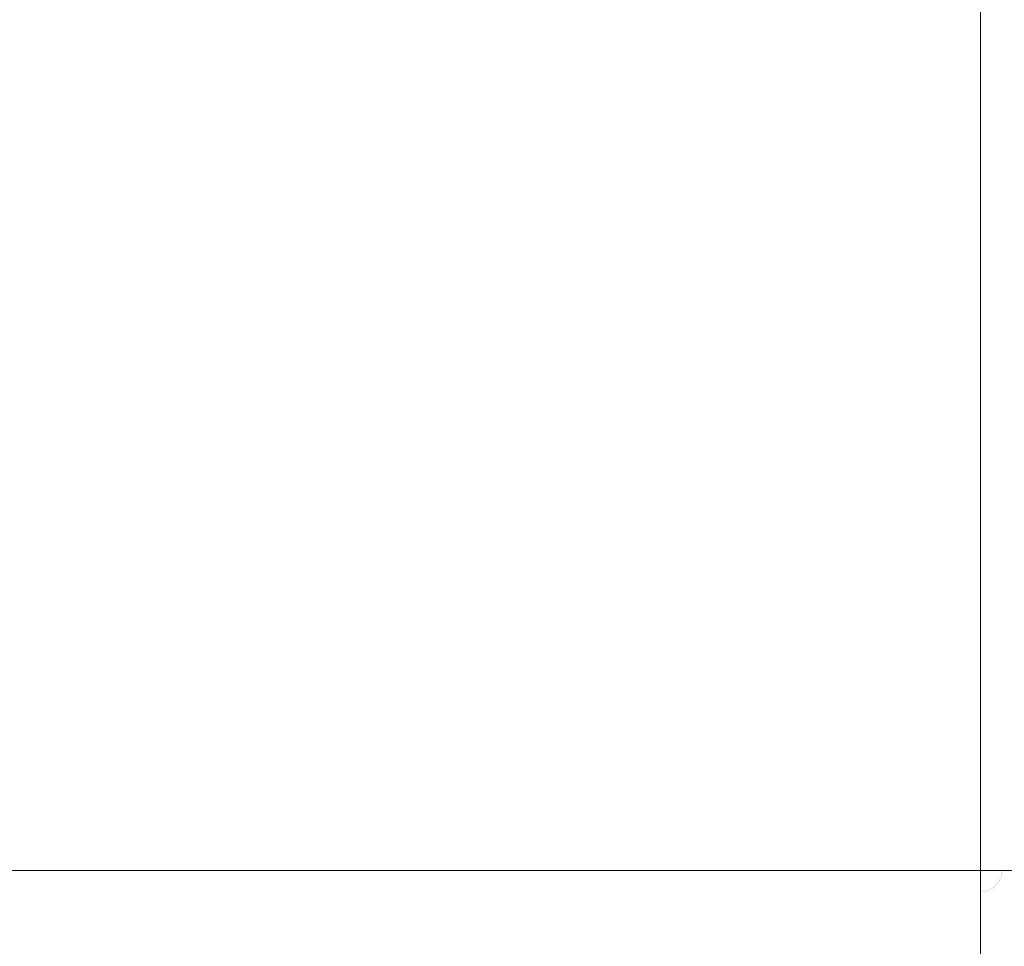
# Model space of a CAD drawing. Header units: centimetres. Extents: x -25.9 to 27.4, y -28.2 to -26.4.
# Tile 166 of 199: x 27.094 to 27.276, y -28.074 to -27.902. Entities that reach past the tile are written whole.
import ezdxf

# ---------------------------------------------------------------- set-up
doc = ezdxf.new("R2010")
doc.units = ezdxf.units.CM
doc.header["$LTSCALE"] = 2.54
doc.layers.add('Lucido design-1', color=7, linetype='Continuous')

# ---------------------------------------------------------------- blocks, each defined once
blk = doc.blocks.new('Gruppo-4-1')
at = {"color": 7, "linetype": 'Continuous', "lineweight": 9}
blk.add_3dface([(-25.82856, -26.46, 540.52003), (-25.82856, -28.06, 540.52003), (27.27144, -28.06, 540.52003), (27.27144, -26.46, 540.52003)], dxfattribs=at)
for points, invisible_edges in [([(27.27144, -26.46, 539.72003), (27.27144, -28.06, 539.72003), (9.5486, -27.77481, 539.72003), (9.55335, -27.76261, 539.72003)], 10), ([(27.27341, -28.06, 540.51999), (27.27341, -26.46, 540.51999), (27.27144, -26.46, 540.52003), (27.27144, -28.06, 540.52003)], 1), ([(27.27341, -26.46, 539.72005), (27.27341, -28.06, 539.72005), (27.27144, -28.06, 539.72003), (27.27144, -26.46, 539.72003)], 1), ([(27.27535, -26.46, 540.51996), (27.27341, -26.46, 540.51999), (27.27341, -28.06, 540.51999), (27.27535, -28.06, 540.51996)], 10), ([(27.2774, -26.46, 539.72021), (27.2774, -28.06, 539.72021), (27.27341, -28.06, 539.72005), (27.27341, -26.46, 539.72005)], 5), ([(27.27535, -28.06, 540.51996), (27.2774, -28.06, 540.51983), (27.2774, -26.46, 540.51983), (27.27535, -26.46, 540.51996)], 10), ([(9.54333, -27.78679, 539.72003), (9.5486, -27.77481, 539.72003), (27.27144, -28.06, 539.72003)], 10), ([(27.27144, -28.06, 539.72003), (9.53754, -27.79852, 539.72003), (9.54333, -27.78679, 539.72003)], 9), ([(9.53125, -27.81, 539.72003), (9.53754, -27.79852, 539.72003), (27.27144, -28.06, 539.72003)], 10), ([(27.27144, -28.06, 539.72003), (9.52446, -27.82119, 539.72003), (9.53125, -27.81, 539.72003)], 9), ([(9.51718, -27.83207, 539.72003), (9.52446, -27.82119, 539.72003), (27.27144, -28.06, 539.72003)], 10), ([(27.27144, -28.06, 539.72003), (9.50944, -27.84263, 539.72003), (9.51718, -27.83207, 539.72003)], 9), ([(9.50125, -27.85284, 539.72003), (9.50944, -27.84263, 539.72003), (27.27144, -28.06, 539.72003)], 10), ([(9.49262, -27.86268, 539.72003), (9.50125, -27.85284, 539.72003), (27.27144, -28.06, 539.72003)], 10), ([(27.27144, -28.06, 539.72003), (9.48357, -27.87213, 539.72003), (9.49262, -27.86268, 539.72003)], 9), ([(9.47412, -27.88118, 539.72003), (9.48357, -27.87213, 539.72003), (27.27144, -28.06, 539.72003)], 10), ([(27.27144, -28.06, 539.72003), (9.46427, -27.88981, 539.72003), (9.47412, -27.88118, 539.72003)], 9), ([(9.45407, -27.89801, 539.72003), (9.46427, -27.88981, 539.72003), (27.27144, -28.06, 539.72003)], 10), ([(27.27144, -28.06, 539.72003), (9.44351, -27.90575, 539.72003), (9.45407, -27.89801, 539.72003)], 9), ([(9.43263, -27.91302, 539.72003), (9.44351, -27.90575, 539.72003), (27.27144, -28.06, 539.72003)], 10), ([(27.27144, -28.06, 539.72003), (9.42144, -27.91981, 539.72003), (9.43263, -27.91302, 539.72003)], 9), ([(27.27144, -28.06, 539.72003), (9.40996, -27.9261, 539.72003), (9.42144, -27.91981, 539.72003)], 9), ([(9.39822, -27.93189, 539.72003), (9.40996, -27.9261, 539.72003), (27.27144, -28.06, 539.72003)], 10), ([(27.27144, -28.06, 539.72003), (9.38624, -27.93716, 539.72003), (9.39822, -27.93189, 539.72003)], 9), ([(27.27144, -28.06, 539.72003), (9.37404, -27.94191, 539.72003), (9.38624, -27.93716, 539.72003)], 9), ([(9.36165, -27.94612, 539.72003), (9.37404, -27.94191, 539.72003), (27.27144, -28.06, 539.72003)], 10), ([(27.27144, -28.06, 539.72003), (9.34908, -27.94978, 539.72003), (9.36165, -27.94612, 539.72003)], 9), ([(9.33637, -27.95289, 539.72003), (9.34908, -27.94978, 539.72003), (27.27144, -28.06, 539.72003)], 10), ([(27.27144, -28.06, 539.72003), (9.32353, -27.95544, 539.72003), (9.33637, -27.95289, 539.72003)], 9), ([(27.27144, -28.06, 539.72003), (9.3106, -27.95743, 539.72003), (9.32353, -27.95544, 539.72003)], 9), ([(9.29759, -27.95886, 539.72003), (9.3106, -27.95743, 539.72003), (27.27144, -28.06, 539.72003)], 10), ([(27.27144, -28.06, 539.72003), (9.28452, -27.95971, 539.72003), (9.29759, -27.95886, 539.72003)], 9), ([(-7.82856, -27.96, 539.72003), (9.27144, -27.96, 539.72003), (27.27144, -28.06, 539.72003), (-25.82856, -28.06, 539.72003)], 10), ([(9.27144, -27.96, 539.72003), (9.28452, -27.95971, 539.72003), (27.27144, -28.06, 539.72003)], 10), ([(27.27144, -28.06392, 540.51996), (27.27144, -28.06, 540.52003), (-25.82856, -28.06, 540.52003), (-25.82856, -28.06392, 540.51996)], 8), ([(-25.82856, -28.06197, 539.72005), (-25.82856, -28.06, 539.72003), (27.27144, -28.06, 539.72003), (27.27144, -28.06197, 539.72005)], 8), ([(27.27341, -28.06, 540.51999), (27.27144, -28.06, 540.52003), (27.27535, -28.06017, 540.51996)], 10), ([(27.27144, -28.06, 540.52003), (27.27534, -28.06033, 540.51996), (27.27535, -28.06017, 540.51996)], 11), ([(27.27144, -28.06, 540.52003), (27.27532, -28.0605, 540.51996), (27.27534, -28.06033, 540.51996)], 11), ([(27.27144, -28.06, 540.52003), (27.2753, -28.06066, 540.51996), (27.27532, -28.0605, 540.51996)], 11), ([(27.27144, -28.06, 540.52003), (27.27527, -28.06082, 540.51996), (27.2753, -28.06066, 540.51996)], 11), ([(27.27144, -28.06, 540.52003), (27.27523, -28.06099, 540.51996), (27.27527, -28.06082, 540.51996)], 11), ([(27.27144, -28.06, 540.52003), (27.27518, -28.06115, 540.51996), (27.27523, -28.06099, 540.51996)], 11), ([(27.27144, -28.06, 540.52003), (27.27513, -28.0613, 540.51996), (27.27518, -28.06115, 540.51996)], 11), ([(27.27144, -28.06, 540.52003), (27.27507, -28.06146, 540.51996), (27.27513, -28.0613, 540.51996)], 11), ([(27.27144, -28.06, 540.52003), (27.27501, -28.06161, 540.51996), (27.27507, -28.06146, 540.51996)], 11), ([(27.27144, -28.06, 540.52003), (27.27494, -28.06176, 540.51996), (27.27501, -28.06161, 540.51996)], 11), ([(27.27144, -28.06, 540.52003), (27.27486, -28.06191, 540.51996), (27.27494, -28.06176, 540.51996)], 11), ([(27.27144, -28.06, 540.52003), (27.27477, -28.06205, 540.51996), (27.27486, -28.06191, 540.51996)], 11), ([(27.27144, -28.06, 540.52003), (27.27468, -28.06219, 540.51996), (27.27477, -28.06205, 540.51996)], 11), ([(27.27144, -28.06, 540.52003), (27.27459, -28.06233, 540.51996), (27.27468, -28.06219, 540.51996)], 11), ([(27.27144, -28.06, 540.52003), (27.27449, -28.06246, 540.51996), (27.27459, -28.06233, 540.51996)], 11), ([(27.27144, -28.06, 540.52003), (27.27438, -28.06259, 540.51996), (27.27449, -28.06246, 540.51996)], 11), ([(27.27144, -28.06, 540.52003), (27.27427, -28.06271, 540.51996), (27.27438, -28.06259, 540.51996)], 11), ([(27.27144, -28.06, 540.52003), (27.27415, -28.06283, 540.51996), (27.27427, -28.06271, 540.51996)], 11), ([(27.27144, -28.06, 540.52003), (27.27403, -28.06294, 540.51996), (27.27415, -28.06283, 540.51996)], 11), ([(27.27144, -28.06, 540.52003), (27.2739, -28.06305, 540.51996), (27.27403, -28.06294, 540.51996)], 11), ([(27.27144, -28.06, 540.52003), (27.27377, -28.06315, 540.51996), (27.2739, -28.06305, 540.51996)], 11), ([(27.27144, -28.06, 540.52003), (27.27363, -28.06324, 540.51996), (27.27377, -28.06315, 540.51996)], 11), ([(27.27144, -28.06, 540.52003), (27.27349, -28.06333, 540.51996), (27.27363, -28.06324, 540.51996)], 11), ([(27.27144, -28.06, 540.52003), (27.27335, -28.06342, 540.51996), (27.27349, -28.06333, 540.51996)], 11), ([(27.27144, -28.06, 540.52003), (27.2732, -28.0635, 540.51996), (27.27335, -28.06342, 540.51996)], 11), ([(27.27144, -28.06, 540.52003), (27.27305, -28.06357, 540.51996), (27.2732, -28.0635, 540.51996)], 11), ([(27.27144, -28.06, 540.52003), (27.2729, -28.06363, 540.51996), (27.27305, -28.06357, 540.51996)], 11), ([(27.27144, -28.06, 540.52003), (27.27274, -28.06369, 540.51996), (27.2729, -28.06363, 540.51996)], 11), ([(27.27144, -28.06, 540.52003), (27.27259, -28.06374, 540.51996), (27.27274, -28.06369, 540.51996)], 11), ([(27.27144, -28.06, 540.52003), (27.27243, -28.06379, 540.51996), (27.27259, -28.06374, 540.51996)], 11), ([(27.27144, -28.06, 540.52003), (27.27226, -28.06383, 540.51996), (27.27243, -28.06379, 540.51996)], 11), ([(27.27144, -28.06, 540.52003), (27.2721, -28.06386, 540.51996), (27.27226, -28.06383, 540.51996)], 11), ([(27.27144, -28.06, 540.52003), (27.27194, -28.06388, 540.51996), (27.2721, -28.06386, 540.51996)], 11), ([(27.27144, -28.06, 540.52003), (27.27177, -28.0639, 540.51996), (27.27194, -28.06388, 540.51996)], 11), ([(27.27144, -28.06, 540.52003), (27.2716, -28.06391, 540.51996), (27.27177, -28.0639, 540.51996)], 11), ([(27.27144, -28.06, 540.52003), (27.27144, -28.06392, 540.51996), (27.2716, -28.06391, 540.51996)], 10), ([(27.27341, -28.06, 539.72005), (27.27341, -28.06009, 539.72005), (27.27144, -28.06, 539.72003)], 3), ([(27.27341, -28.06009, 539.72005), (27.2734, -28.06017, 539.72005), (27.27144, -28.06, 539.72003)], 11), ([(27.2734, -28.06017, 539.72005), (27.27339, -28.06026, 539.72005), (27.27144, -28.06, 539.72003)], 11), ([(27.27339, -28.06026, 539.72005), (27.27338, -28.06034, 539.72005), (27.27144, -28.06, 539.72003)], 11), ([(27.27338, -28.06034, 539.72005), (27.27336, -28.06043, 539.72005), (27.27144, -28.06, 539.72003)], 11), ([(27.27336, -28.06043, 539.72005), (27.27334, -28.06051, 539.72005), (27.27144, -28.06, 539.72003)], 11), ([(27.27334, -28.06051, 539.72005), (27.27332, -28.06059, 539.72005), (27.27144, -28.06, 539.72003)], 11), ([(27.27332, -28.06059, 539.72005), (27.27329, -28.06067, 539.72005), (27.27144, -28.06, 539.72003)], 11), ([(27.27329, -28.06067, 539.72005), (27.27326, -28.06075, 539.72005), (27.27144, -28.06, 539.72003)], 11), ([(27.27326, -28.06075, 539.72005), (27.27323, -28.06083, 539.72005), (27.27144, -28.06, 539.72003)], 11), ([(27.27323, -28.06083, 539.72005), (27.27319, -28.06091, 539.72005), (27.27144, -28.06, 539.72003)], 11), ([(27.27319, -28.06091, 539.72005), (27.27315, -28.06099, 539.72005), (27.27144, -28.06, 539.72003)], 11), ([(27.27315, -28.06099, 539.72005), (27.2731, -28.06106, 539.72005), (27.27144, -28.06, 539.72003)], 11), ([(27.2731, -28.06106, 539.72005), (27.27305, -28.06113, 539.72005), (27.27144, -28.06, 539.72003)], 11), ([(27.27305, -28.06113, 539.72005), (27.273, -28.0612, 539.72005), (27.27144, -28.06, 539.72003)], 11), ([(27.273, -28.0612, 539.72005), (27.27295, -28.06127, 539.72005), (27.27144, -28.06, 539.72003)], 11), ([(27.27295, -28.06127, 539.72005), (27.27289, -28.06133, 539.72005), (27.27144, -28.06, 539.72003)], 11), ([(27.27289, -28.06133, 539.72005), (27.27283, -28.06139, 539.72005), (27.27144, -28.06, 539.72003)], 11), ([(27.27283, -28.06139, 539.72005), (27.27277, -28.06145, 539.72005), (27.27144, -28.06, 539.72003)], 11), ([(27.27277, -28.06145, 539.72005), (27.27271, -28.06151, 539.72005), (27.27144, -28.06, 539.72003)], 11), ([(27.27271, -28.06151, 539.72005), (27.27264, -28.06156, 539.72005), (27.27144, -28.06, 539.72003)], 11), ([(27.27264, -28.06156, 539.72005), (27.27257, -28.06162, 539.72005), (27.27144, -28.06, 539.72003)], 11), ([(27.27257, -28.06162, 539.72005), (27.2725, -28.06166, 539.72005), (27.27144, -28.06, 539.72003)], 11), ([(27.2725, -28.06166, 539.72005), (27.27242, -28.06171, 539.72005), (27.27144, -28.06, 539.72003)], 11), ([(27.27242, -28.06171, 539.72005), (27.27235, -28.06175, 539.72005), (27.27144, -28.06, 539.72003)], 11), ([(27.27235, -28.06175, 539.72005), (27.27227, -28.06179, 539.72005), (27.27144, -28.06, 539.72003)], 11), ([(27.27227, -28.06179, 539.72005), (27.27219, -28.06182, 539.72005), (27.27144, -28.06, 539.72003)], 11), ([(27.27219, -28.06182, 539.72005), (27.27211, -28.06185, 539.72005), (27.27144, -28.06, 539.72003)], 11), ([(27.27211, -28.06185, 539.72005), (27.27203, -28.06188, 539.72005), (27.27144, -28.06, 539.72003)], 11), ([(27.27203, -28.06188, 539.72005), (27.27195, -28.0619, 539.72005), (27.27144, -28.06, 539.72003)], 11), ([(27.27195, -28.0619, 539.72005), (27.27187, -28.06193, 539.72005), (27.27144, -28.06, 539.72003)], 11), ([(27.27187, -28.06193, 539.72005), (27.27178, -28.06194, 539.72005), (27.27144, -28.06, 539.72003)], 11), ([(27.27178, -28.06194, 539.72005), (27.2717, -28.06196, 539.72005), (27.27144, -28.06, 539.72003)], 11), ([(27.2717, -28.06196, 539.72005), (27.27161, -28.06196, 539.72005), (27.27144, -28.06, 539.72003)], 11), ([(27.27161, -28.06196, 539.72005), (27.27152, -28.06197, 539.72005), (27.27144, -28.06, 539.72003)], 11), ([(27.27152, -28.06197, 539.72005), (27.27144, -28.06197, 539.72005), (27.27144, -28.06, 539.72003)], 9), ([(27.27419, -28.06529, 539.72021), (27.27396, -28.0654, 539.72021), (27.27227, -28.06179, 539.72005), (27.27235, -28.06175, 539.72005)], 15), ([(27.27442, -28.06516, 539.72021), (27.27419, -28.06529, 539.72021), (27.27235, -28.06175, 539.72005), (27.27242, -28.06171, 539.72005)], 15), ([(27.27464, -28.06503, 539.72021), (27.27442, -28.06516, 539.72021), (27.27242, -28.06171, 539.72005), (27.2725, -28.06166, 539.72005)], 15), ([(27.27486, -28.06488, 539.72021), (27.27464, -28.06503, 539.72021), (27.2725, -28.06166, 539.72005), (27.27257, -28.06162, 539.72005)], 15), ([(27.27507, -28.06473, 539.72021), (27.27486, -28.06488, 539.72021), (27.27257, -28.06162, 539.72005), (27.27264, -28.06156, 539.72005)], 15), ([(27.27527, -28.06457, 539.72021), (27.27507, -28.06473, 539.72021), (27.27264, -28.06156, 539.72005), (27.27271, -28.06151, 539.72005)], 15), ([(27.27547, -28.06439, 539.72021), (27.27527, -28.06457, 539.72021), (27.27271, -28.06151, 539.72005), (27.27277, -28.06145, 539.72005)], 15), ([(27.27565, -28.06421, 539.72021), (27.27547, -28.06439, 539.72021), (27.27277, -28.06145, 539.72005), (27.27283, -28.06139, 539.72005)], 15), ([(27.27583, -28.06403, 539.72021), (27.27565, -28.06421, 539.72021), (27.27283, -28.06139, 539.72005), (27.27289, -28.06133, 539.72005)], 15), ([(27.276, -28.06383, 539.72021), (27.27583, -28.06403, 539.72021), (27.27289, -28.06133, 539.72005), (27.27295, -28.06127, 539.72005)], 15), ([(27.27617, -28.06363, 539.72021), (27.276, -28.06383, 539.72021), (27.27295, -28.06127, 539.72005), (27.273, -28.0612, 539.72005)], 15), ([(27.27632, -28.06342, 539.72021), (27.27617, -28.06363, 539.72021), (27.273, -28.0612, 539.72005), (27.27305, -28.06113, 539.72005)], 15), ([(27.27647, -28.0632, 539.72021), (27.27632, -28.06342, 539.72021), (27.27305, -28.06113, 539.72005), (27.2731, -28.06106, 539.72005)], 15), ([(27.2766, -28.06298, 539.72021), (27.27647, -28.0632, 539.72021), (27.2731, -28.06106, 539.72005), (27.27315, -28.06099, 539.72005)], 15), ([(27.27673, -28.06275, 539.72021), (27.2766, -28.06298, 539.72021), (27.27315, -28.06099, 539.72005), (27.27319, -28.06091, 539.72005)], 15), ([(27.27684, -28.06252, 539.72021), (27.27673, -28.06275, 539.72021), (27.27319, -28.06091, 539.72005), (27.27323, -28.06083, 539.72005)], 15), ([(27.27695, -28.06228, 539.72021), (27.27684, -28.06252, 539.72021), (27.27323, -28.06083, 539.72005), (27.27326, -28.06075, 539.72005)], 15), ([(27.27704, -28.06204, 539.72021), (27.27695, -28.06228, 539.72021), (27.27326, -28.06075, 539.72005), (27.27329, -28.06067, 539.72005)], 15), ([(27.27712, -28.06179, 539.72021), (27.27704, -28.06204, 539.72021), (27.27329, -28.06067, 539.72005), (27.27332, -28.06059, 539.72005)], 15), ([(27.2772, -28.06154, 539.72021), (27.27712, -28.06179, 539.72021), (27.27332, -28.06059, 539.72005), (27.27334, -28.06051, 539.72005)], 15), ([(27.27726, -28.06129, 539.72021), (27.2772, -28.06154, 539.72021), (27.27334, -28.06051, 539.72005), (27.27336, -28.06043, 539.72005)], 15), ([(27.27731, -28.06104, 539.72021), (27.27726, -28.06129, 539.72021), (27.27336, -28.06043, 539.72005), (27.27338, -28.06034, 539.72005)], 15), ([(27.27735, -28.06078, 539.72021), (27.27731, -28.06104, 539.72021), (27.27338, -28.06034, 539.72005), (27.27339, -28.06026, 539.72005)], 15), ([(27.27738, -28.06052, 539.72021), (27.27735, -28.06078, 539.72021), (27.27339, -28.06026, 539.72005), (27.2734, -28.06017, 539.72005)], 15), ([(27.27739, -28.06026, 539.72021), (27.27738, -28.06052, 539.72021), (27.2734, -28.06017, 539.72005), (27.27341, -28.06009, 539.72005)], 15), ([(27.27535, -28.06017, 540.51996), (27.27535, -28.06, 540.51996), (27.27341, -28.06, 540.51999)], 9), ([(27.2774, -28.06, 539.72021), (27.27739, -28.06026, 539.72021), (27.27341, -28.06009, 539.72005), (27.27341, -28.06, 539.72005)], 7), ([(27.27501, -28.06161, 540.51996), (27.27494, -28.06176, 540.51996), (27.27878, -28.0637, 540.5197), (27.27893, -28.06339, 540.5197)], 15), ([(27.27507, -28.06146, 540.51996), (27.27501, -28.06161, 540.51996), (27.27893, -28.06339, 540.5197), (27.27907, -28.06306, 540.5197)], 15), ([(27.27513, -28.0613, 540.51996), (27.27507, -28.06146, 540.51996), (27.27907, -28.06306, 540.5197), (27.27919, -28.06274, 540.5197)], 15), ([(27.27518, -28.06115, 540.51996), (27.27513, -28.0613, 540.51996), (27.27919, -28.06274, 540.5197), (27.2793, -28.06241, 540.5197)], 15), ([(27.27523, -28.06099, 540.51996), (27.27518, -28.06115, 540.51996), (27.2793, -28.06241, 540.5197), (27.27939, -28.06207, 540.5197)], 15), ([(27.27527, -28.06082, 540.51996), (27.27523, -28.06099, 540.51996), (27.27939, -28.06207, 540.5197), (27.27947, -28.06173, 540.5197)], 15), ([(27.2753, -28.06066, 540.51996), (27.27527, -28.06082, 540.51996), (27.27947, -28.06173, 540.5197), (27.27954, -28.06139, 540.5197)], 15), ([(27.27532, -28.0605, 540.51996), (27.2753, -28.06066, 540.51996), (27.27954, -28.06139, 540.5197), (27.27959, -28.06104, 540.5197)], 15), ([(27.27534, -28.06033, 540.51996), (27.27532, -28.0605, 540.51996), (27.27959, -28.06104, 540.5197), (27.27963, -28.0607, 540.5197)], 15), ([(27.27535, -28.06017, 540.51996), (27.27534, -28.06033, 540.51996), (27.27963, -28.0607, 540.5197), (27.27965, -28.06035, 540.5197)], 15), ([(27.2774, -28.06, 540.51983), (27.27535, -28.06, 540.51996), (27.27535, -28.06017, 540.51996), (27.27965, -28.06035, 540.5197)], 14), ([(27.27144, -28.06197, 539.72005), (27.27144, -28.06436, 539.72015), (-25.82856, -28.06436, 539.72015), (-25.82856, -28.06197, 539.72005)], 10), ([(27.27144, -28.06436, 539.72015), (27.27144, -28.06197, 539.72005), (27.27152, -28.06197, 539.72005), (27.2717, -28.06595, 539.72021)], 14), ([(27.27196, -28.06594, 539.72021), (27.2717, -28.06595, 539.72021), (27.27152, -28.06197, 539.72005), (27.27161, -28.06196, 539.72005)], 15), ([(27.27222, -28.06591, 539.72021), (27.27196, -28.06594, 539.72021), (27.27161, -28.06196, 539.72005), (27.2717, -28.06196, 539.72005)], 15), ([(27.27247, -28.06587, 539.72021), (27.27222, -28.06591, 539.72021), (27.2717, -28.06196, 539.72005), (27.27178, -28.06194, 539.72005)], 15), ([(27.27273, -28.06582, 539.72021), (27.27247, -28.06587, 539.72021), (27.27178, -28.06194, 539.72005), (27.27187, -28.06193, 539.72005)], 15), ([(27.27298, -28.06576, 539.72021), (27.27273, -28.06582, 539.72021), (27.27187, -28.06193, 539.72005), (27.27195, -28.0619, 539.72005)], 15), ([(27.27323, -28.06568, 539.72021), (27.27298, -28.06576, 539.72021), (27.27195, -28.0619, 539.72005), (27.27203, -28.06188, 539.72005)], 15), ([(27.27348, -28.0656, 539.72021), (27.27323, -28.06568, 539.72021), (27.27203, -28.06188, 539.72005), (27.27211, -28.06185, 539.72005)], 15), ([(27.27372, -28.06551, 539.72021), (27.27348, -28.0656, 539.72021), (27.27211, -28.06185, 539.72005), (27.27219, -28.06182, 539.72005)], 15), ([(27.27396, -28.0654, 539.72021), (27.27372, -28.06551, 539.72021), (27.27219, -28.06182, 539.72005), (27.27227, -28.06179, 539.72005)], 15), ([(27.27305, -28.06357, 540.51996), (27.2729, -28.06363, 540.51996), (27.2745, -28.06763, 540.5197), (27.27482, -28.06749, 540.5197)], 15), ([(27.2732, -28.0635, 540.51996), (27.27305, -28.06357, 540.51996), (27.27482, -28.06749, 540.5197), (27.27514, -28.06734, 540.5197)], 15), ([(27.27335, -28.06342, 540.51996), (27.2732, -28.0635, 540.51996), (27.27514, -28.06734, 540.5197), (27.27545, -28.06718, 540.5197)], 15), ([(27.27349, -28.06333, 540.51996), (27.27335, -28.06342, 540.51996), (27.27545, -28.06718, 540.5197), (27.27575, -28.067, 540.5197)], 15), ([(27.27363, -28.06324, 540.51996), (27.27349, -28.06333, 540.51996), (27.27575, -28.067, 540.5197), (27.27604, -28.06681, 540.5197)], 15), ([(27.27377, -28.06315, 540.51996), (27.27363, -28.06324, 540.51996), (27.27604, -28.06681, 540.5197), (27.27633, -28.06661, 540.5197)], 15), ([(27.2739, -28.06305, 540.51996), (27.27377, -28.06315, 540.51996), (27.27633, -28.06661, 540.5197), (27.2766, -28.0664, 540.5197)], 15), ([(27.27403, -28.06294, 540.51996), (27.2739, -28.06305, 540.51996), (27.2766, -28.0664, 540.5197), (27.27687, -28.06617, 540.5197)], 15), ([(27.27415, -28.06283, 540.51996), (27.27403, -28.06294, 540.51996), (27.27687, -28.06617, 540.5197), (27.27713, -28.06593, 540.5197)], 15), ([(27.27427, -28.06271, 540.51996), (27.27415, -28.06283, 540.51996), (27.27713, -28.06593, 540.5197), (27.27737, -28.06569, 540.5197)], 15), ([(27.27438, -28.06259, 540.51996), (27.27427, -28.06271, 540.51996), (27.27737, -28.06569, 540.5197), (27.27761, -28.06543, 540.5197)], 15), ([(27.27449, -28.06246, 540.51996), (27.27438, -28.06259, 540.51996), (27.27761, -28.06543, 540.5197), (27.27783, -28.06516, 540.5197)], 15), ([(27.27459, -28.06233, 540.51996), (27.27449, -28.06246, 540.51996), (27.27783, -28.06516, 540.5197), (27.27805, -28.06489, 540.5197)], 15), ([(27.27468, -28.06219, 540.51996), (27.27459, -28.06233, 540.51996), (27.27805, -28.06489, 540.5197), (27.27825, -28.0646, 540.5197)], 15), ([(27.27477, -28.06205, 540.51996), (27.27468, -28.06219, 540.51996), (27.27825, -28.0646, 540.5197), (27.27844, -28.06431, 540.5197)], 15), ([(27.27486, -28.06191, 540.51996), (27.27477, -28.06205, 540.51996), (27.27844, -28.06431, 540.5197), (27.27861, -28.06401, 540.5197)], 15), ([(27.27494, -28.06176, 540.51996), (27.27486, -28.06191, 540.51996), (27.27861, -28.06401, 540.5197), (27.27878, -28.0637, 540.5197)], 15), ([(-25.82856, -28.06392, 540.51996), (-25.82856, -28.06424, 540.51994), (27.27144, -28.06424, 540.51994), (27.27144, -28.06392, 540.51996)], 10), ([(27.27144, -28.06822, 540.5197), (27.27144, -28.06424, 540.51994), (-25.82856, -28.06424, 540.51994), (-25.82856, -28.06822, 540.5197)], 10), ([(-25.82856, -28.06596, 539.72021), (-25.82856, -28.06436, 539.72015), (27.27144, -28.06436, 539.72015), (27.27144, -28.06596, 539.72021)], 10), ([(27.2716, -28.06391, 540.51996), (27.27144, -28.06392, 540.51996), (27.27144, -28.06424, 540.51994)], 9), ([(27.27144, -28.06424, 540.51994), (27.27144, -28.06822, 540.5197), (27.27179, -28.06821, 540.5197), (27.2716, -28.06391, 540.51996)], 14), ([(27.2717, -28.06595, 539.72021), (27.27144, -28.06596, 539.72021), (27.27144, -28.06436, 539.72015)], 9), ([(27.27177, -28.0639, 540.51996), (27.2716, -28.06391, 540.51996), (27.27179, -28.06821, 540.5197), (27.27214, -28.06819, 540.5197)], 15), ([(27.27194, -28.06388, 540.51996), (27.27177, -28.0639, 540.51996), (27.27214, -28.06819, 540.5197), (27.27248, -28.06815, 540.5197)], 15), ([(27.2721, -28.06386, 540.51996), (27.27194, -28.06388, 540.51996), (27.27248, -28.06815, 540.5197), (27.27283, -28.0681, 540.5197)], 15), ([(27.27226, -28.06383, 540.51996), (27.2721, -28.06386, 540.51996), (27.27283, -28.0681, 540.5197), (27.27317, -28.06803, 540.5197)], 15), ([(27.27243, -28.06379, 540.51996), (27.27226, -28.06383, 540.51996), (27.27317, -28.06803, 540.5197), (27.27351, -28.06795, 540.5197)], 15), ([(27.27259, -28.06374, 540.51996), (27.27243, -28.06379, 540.51996), (27.27351, -28.06795, 540.5197), (27.27385, -28.06786, 540.5197)], 15), ([(27.27274, -28.06369, 540.51996), (27.27259, -28.06374, 540.51996), (27.27385, -28.06786, 540.5197), (27.27418, -28.06775, 540.5197)], 15), ([(27.2729, -28.06363, 540.51996), (27.27274, -28.06369, 540.51996), (27.27418, -28.06775, 540.5197), (27.2745, -28.06763, 540.5197)], 15), ([(27.27603, -28.06882, 539.72053), (27.27564, -28.06901, 539.72053), (27.27396, -28.0654, 539.72021), (27.27419, -28.06529, 539.72021)], 15), ([(27.27641, -28.06861, 539.72053), (27.27603, -28.06882, 539.72053), (27.27419, -28.06529, 539.72021), (27.27442, -28.06516, 539.72021)], 15), ([(27.27678, -28.06839, 539.72053), (27.27641, -28.06861, 539.72053), (27.27442, -28.06516, 539.72021), (27.27464, -28.06503, 539.72021)], 15), ([(27.27714, -28.06815, 539.72053), (27.27678, -28.06839, 539.72053), (27.27464, -28.06503, 539.72021), (27.27486, -28.06488, 539.72021)], 15), ([(27.27749, -28.06789, 539.72053), (27.27714, -28.06815, 539.72053), (27.27486, -28.06488, 539.72021), (27.27507, -28.06473, 539.72021)], 15), ([(27.27783, -28.06762, 539.72053), (27.27749, -28.06789, 539.72053), (27.27507, -28.06473, 539.72021), (27.27527, -28.06457, 539.72021)], 15), ([(27.27816, -28.06733, 539.72053), (27.27783, -28.06762, 539.72053), (27.27527, -28.06457, 539.72021), (27.27547, -28.06439, 539.72021)], 15), ([(27.27847, -28.06703, 539.72053), (27.27816, -28.06733, 539.72053), (27.27547, -28.06439, 539.72021), (27.27565, -28.06421, 539.72021)], 15), ([(27.27877, -28.06672, 539.72053), (27.27847, -28.06703, 539.72053), (27.27565, -28.06421, 539.72021), (27.27583, -28.06403, 539.72021)], 15), ([(27.27144, -28.06596, 539.72021), (27.27144, -28.06871, 539.72043), (-25.82856, -28.06871, 539.72043), (-25.82856, -28.06596, 539.72021)], 10), ([(27.27144, -28.06871, 539.72043), (27.27144, -28.06596, 539.72021), (27.2717, -28.06595, 539.72021), (27.27187, -28.06994, 539.72053)], 14), ([(27.27231, -28.06991, 539.72053), (27.27187, -28.06994, 539.72053), (27.2717, -28.06595, 539.72021), (27.27196, -28.06594, 539.72021)], 15), ([(27.27274, -28.06986, 539.72053), (27.27231, -28.06991, 539.72053), (27.27196, -28.06594, 539.72021), (27.27222, -28.06591, 539.72021)], 15), ([(27.27317, -28.06979, 539.72053), (27.27274, -28.06986, 539.72053), (27.27222, -28.06591, 539.72021), (27.27247, -28.06587, 539.72021)], 15), ([(27.27359, -28.06971, 539.72053), (27.27317, -28.06979, 539.72053), (27.27247, -28.06587, 539.72021), (27.27273, -28.06582, 539.72021)], 15), ([(27.27401, -28.06961, 539.72053), (27.27359, -28.06971, 539.72053), (27.27273, -28.06582, 539.72021), (27.27298, -28.06576, 539.72021)], 15), ([(27.27443, -28.06948, 539.72053), (27.27401, -28.06961, 539.72053), (27.27298, -28.06576, 539.72021), (27.27323, -28.06568, 539.72021)], 15), ([(27.27484, -28.06935, 539.72053), (27.27443, -28.06948, 539.72053), (27.27323, -28.06568, 539.72021), (27.27348, -28.0656, 539.72021)], 15), ([(27.27524, -28.06919, 539.72053), (27.27484, -28.06935, 539.72053), (27.27348, -28.0656, 539.72021), (27.27372, -28.06551, 539.72021)], 15), ([(27.27564, -28.06901, 539.72053), (27.27524, -28.06919, 539.72053), (27.27372, -28.06551, 539.72021), (27.27396, -28.0654, 539.72021)], 15), ([(27.27545, -28.06718, 540.5197), (27.27514, -28.06734, 540.5197), (27.27707, -28.07117, 540.51925), (27.27754, -28.07092, 540.51925)], 15), ([(27.27575, -28.067, 540.5197), (27.27545, -28.06718, 540.5197), (27.27754, -28.07092, 540.51925), (27.278, -28.07065, 540.51925)], 15), ([(27.27604, -28.06681, 540.5197), (27.27575, -28.067, 540.5197), (27.278, -28.07065, 540.51925), (27.27844, -28.07036, 540.51925)], 15), ([(-25.82856, -28.06822, 540.5197), (-25.82856, -28.06848, 540.51967), (27.27144, -28.06848, 540.51967), (27.27144, -28.06822, 540.5197)], 10), ([(27.27144, -28.07251, 540.51925), (27.27144, -28.06848, 540.51967), (-25.82856, -28.06848, 540.51967), (-25.82856, -28.07251, 540.51925)], 10), ([(-25.82856, -28.06995, 539.72053), (-25.82856, -28.06871, 539.72043), (27.27144, -28.06871, 539.72043), (27.27144, -28.06995, 539.72053)], 10), ([(27.27179, -28.06821, 540.5197), (27.27144, -28.06822, 540.5197), (27.27144, -28.06848, 540.51967)], 9), ([(27.27144, -28.06848, 540.51967), (27.27144, -28.07251, 540.51925), (27.27197, -28.0725, 540.51925), (27.27179, -28.06821, 540.5197)], 14), ([(27.27187, -28.06994, 539.72053), (27.27144, -28.06995, 539.72053), (27.27144, -28.06871, 539.72043)], 9), ([(27.27214, -28.06819, 540.5197), (27.27179, -28.06821, 540.5197), (27.27197, -28.0725, 540.51925), (27.2725, -28.07246, 540.51925)], 15), ([(27.27248, -28.06815, 540.5197), (27.27214, -28.06819, 540.5197), (27.2725, -28.07246, 540.51925), (27.27303, -28.07241, 540.51925)], 15), ([(27.27283, -28.0681, 540.5197), (27.27248, -28.06815, 540.5197), (27.27303, -28.07241, 540.51925), (27.27355, -28.07233, 540.51925)], 15), ([(27.27317, -28.06803, 540.5197), (27.27283, -28.0681, 540.5197), (27.27355, -28.07233, 540.51925), (27.27407, -28.07223, 540.51925)], 15), ([(27.27351, -28.06795, 540.5197), (27.27317, -28.06803, 540.5197), (27.27407, -28.07223, 540.51925), (27.27459, -28.07211, 540.51925)], 15), ([(27.27385, -28.06786, 540.5197), (27.27351, -28.06795, 540.5197), (27.27459, -28.07211, 540.51925), (27.2751, -28.07196, 540.51925)], 15), ([(27.27418, -28.06775, 540.5197), (27.27385, -28.06786, 540.5197), (27.2751, -28.07196, 540.51925), (27.27561, -28.07179, 540.51925)], 15), ([(27.2745, -28.06763, 540.5197), (27.27418, -28.06775, 540.5197), (27.27561, -28.07179, 540.51925), (27.2761, -28.07161, 540.51925)], 15), ([(27.27482, -28.06749, 540.5197), (27.2745, -28.06763, 540.5197), (27.2761, -28.07161, 540.51925), (27.27659, -28.0714, 540.51925)], 15), ([(27.27514, -28.06734, 540.5197), (27.27482, -28.06749, 540.5197), (27.27659, -28.0714, 540.51925), (27.27707, -28.07117, 540.51925)], 15), ([(27.27732, -28.07262, 539.72101), (27.27677, -28.07286, 539.72101), (27.27524, -28.06919, 539.72053), (27.27564, -28.06901, 539.72053)], 15), ([(27.27787, -28.07235, 539.72101), (27.27732, -28.07262, 539.72101), (27.27564, -28.06901, 539.72053), (27.27603, -28.06882, 539.72053)], 15), ([(27.27144, -28.06995, 539.72053), (27.27144, -28.07305, 539.7209), (-25.82856, -28.07305, 539.7209), (-25.82856, -28.06995, 539.72053)], 10), ([(27.27144, -28.07305, 539.7209), (27.27144, -28.06995, 539.72053), (27.27187, -28.06994, 539.72053), (27.27205, -28.07391, 539.72101)], 14), ([(27.27265, -28.07387, 539.72101), (27.27205, -28.07391, 539.72101), (27.27187, -28.06994, 539.72053), (27.27231, -28.06991, 539.72053)], 15), ([(27.27326, -28.0738, 539.72101), (27.27265, -28.07387, 539.72101), (27.27231, -28.06991, 539.72053), (27.27274, -28.06986, 539.72053)], 15), ([(27.27386, -28.07371, 539.72101), (27.27326, -28.0738, 539.72101), (27.27274, -28.06986, 539.72053), (27.27317, -28.06979, 539.72053)], 15), ([(27.27445, -28.07359, 539.72101), (27.27386, -28.07371, 539.72101), (27.27317, -28.06979, 539.72053), (27.27359, -28.06971, 539.72053)], 15), ([(27.27504, -28.07345, 539.72101), (27.27445, -28.07359, 539.72101), (27.27359, -28.06971, 539.72053), (27.27401, -28.06961, 539.72053)], 15), ([(27.27562, -28.07328, 539.72101), (27.27504, -28.07345, 539.72101), (27.27401, -28.06961, 539.72053), (27.27443, -28.06948, 539.72053)], 15), ([(27.2762, -28.07308, 539.72101), (27.27562, -28.07328, 539.72101), (27.27443, -28.06948, 539.72053), (27.27484, -28.06935, 539.72053)], 15), ([(27.27677, -28.07286, 539.72101), (27.2762, -28.07308, 539.72101), (27.27484, -28.06935, 539.72053), (27.27524, -28.06919, 539.72053)], 15), ([(-25.82856, -28.07251, 540.51925), (-25.82856, -28.0727, 540.51922), (27.27144, -28.0727, 540.51922), (27.27144, -28.07251, 540.51925)], 10), ([(27.27197, -28.0725, 540.51925), (27.27144, -28.07251, 540.51925), (27.27144, -28.0727, 540.51922)], 9), ([(27.27144, -28.0727, 540.51922), (27.27144, -28.07677, 540.51862), (27.27215, -28.07675, 540.51862), (27.27197, -28.0725, 540.51925)], 14), ([(27.2725, -28.07246, 540.51925), (27.27197, -28.0725, 540.51925), (27.27215, -28.07675, 540.51862), (27.27286, -28.07671, 540.51862)], 15), ([(27.27303, -28.07241, 540.51925), (27.2725, -28.07246, 540.51925), (27.27286, -28.07671, 540.51862), (27.27357, -28.07663, 540.51862)], 15), ([(27.27355, -28.07233, 540.51925), (27.27303, -28.07241, 540.51925), (27.27357, -28.07663, 540.51862), (27.27427, -28.07653, 540.51862)], 15), ([(27.27407, -28.07223, 540.51925), (27.27355, -28.07233, 540.51925), (27.27427, -28.07653, 540.51862), (27.27497, -28.07639, 540.51862)], 15), ([(27.27459, -28.07211, 540.51925), (27.27407, -28.07223, 540.51925), (27.27497, -28.07639, 540.51862), (27.27566, -28.07623, 540.51862)], 15), ([(27.2751, -28.07196, 540.51925), (27.27459, -28.07211, 540.51925), (27.27566, -28.07623, 540.51862), (27.27635, -28.07603, 540.51862)], 15), ([(27.27561, -28.07179, 540.51925), (27.2751, -28.07196, 540.51925), (27.27635, -28.07603, 540.51862), (27.27702, -28.07581, 540.51862)], 15), ([(27.2761, -28.07161, 540.51925), (27.27561, -28.07179, 540.51925), (27.27702, -28.07581, 540.51862), (27.27769, -28.07556, 540.51862)], 15), ([(27.27144, -28.07677, 540.51862), (27.27144, -28.0727, 540.51922), (-25.82856, -28.0727, 540.51922), (-25.82856, -28.07677, 540.51862)], 10), ([(-25.82856, -28.07392, 539.72101), (-25.82856, -28.07305, 539.7209), (27.27144, -28.07305, 539.7209), (27.27144, -28.07392, 539.72101)], 10), ([(27.27144, -28.07392, 539.72101), (27.27144, -28.07736, 539.72156), (-25.82856, -28.07736, 539.72156), (-25.82856, -28.07392, 539.72101)], 10), ([(27.27205, -28.07391, 539.72101), (27.27144, -28.07392, 539.72101), (27.27144, -28.07305, 539.7209)], 9), ([(27.27144, -28.07736, 539.72156), (27.27144, -28.07392, 539.72101), (27.27205, -28.07391, 539.72101), (27.27222, -28.07786, 539.72164)], 14), ([(27.273, -28.07781, 539.72164), (27.27222, -28.07786, 539.72164), (27.27205, -28.07391, 539.72101), (27.27265, -28.07387, 539.72101)], 15), ([(27.27377, -28.07772, 539.72164), (27.273, -28.07781, 539.72164), (27.27265, -28.07387, 539.72101), (27.27326, -28.0738, 539.72101)], 15), ([(27.27454, -28.0776, 539.72164), (27.27377, -28.07772, 539.72164), (27.27326, -28.0738, 539.72101), (27.27386, -28.07371, 539.72101)], 15), ([(27.27531, -28.07745, 539.72164), (27.27454, -28.0776, 539.72164), (27.27386, -28.07371, 539.72101), (27.27445, -28.07359, 539.72101)], 15), ([(27.27607, -28.07727, 539.72164), (27.27531, -28.07745, 539.72164), (27.27445, -28.07359, 539.72101), (27.27504, -28.07345, 539.72101)], 15), ([(27.27681, -28.07705, 539.72164), (27.27607, -28.07727, 539.72164), (27.27504, -28.07345, 539.72101), (27.27562, -28.07328, 539.72101)], 15), ([(27.27755, -28.0768, 539.72164), (27.27681, -28.07705, 539.72164), (27.27562, -28.07328, 539.72101), (27.2762, -28.07308, 539.72101)], 15)]:
    blk.add_3dface(points, dxfattribs=dict(at, invisible_edges=invisible_edges))

msp = doc.modelspace()

# ---------------------------------------------------------------- block references
at = {"layer": 'Lucido design-1', "color": 7}
msp.add_blockref('Gruppo-4-1', (0, 0), dxfattribs=at)

doc.saveas('drawing.dxf')
